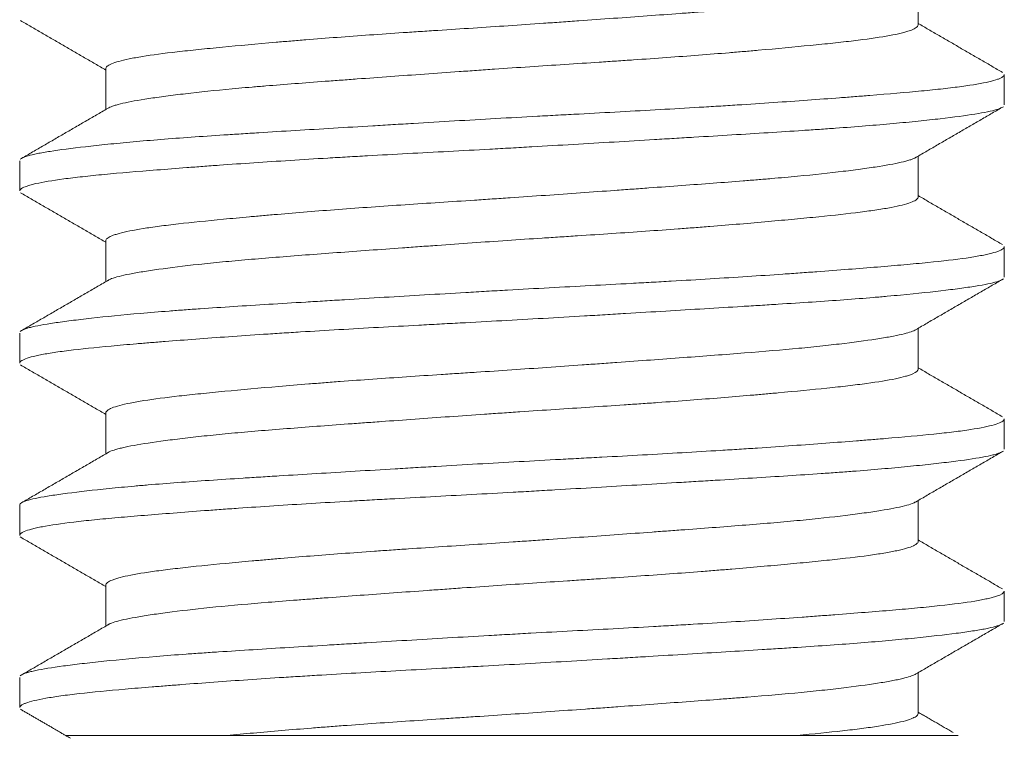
# Model space of a CAD drawing. Header units: millimetres. Extents: x 25 to 1460, y 35 to 806.
# Tile 30 of 47: x 851.77 to 855.77, y 411.76 to 414.68. Entities that reach past the tile are written whole.
import ezdxf

# ---------------------------------------------------------------- set-up
doc = ezdxf.new("R2010")
doc.units = ezdxf.units.MM
doc.layers.add('1', color=7, linetype='Continuous', true_color=0xffffff)

msp = doc.modelspace()

# ---------------------------------------------------------------- linework, layer by layer
at = {"layer": '1', "color": 155, "linetype": 'Continuous', "lineweight": 18}
for p, q in [((855.4177, 414.6561), (855.4177, 414.8228)), ((852.1177, 414.479), (852.1177, 414.3125)), ((855.7677, 414.3317), (855.7677, 414.4536)), ((851.7677, 414.1041), (851.7677, 413.9816)), ((855.4177, 413.9559), (855.4177, 414.1228)), ((852.1177, 413.7795), (852.1177, 413.6125)), ((855.7677, 413.6311), (855.7677, 413.7538)), ((851.7677, 413.4036), (851.7677, 413.2815)), ((855.4177, 413.2559), (855.4177, 413.4228)), ((852.1177, 413.0793), (852.1177, 412.9125)), ((855.7677, 412.9317), (855.7677, 413.0539)), ((851.7677, 412.704), (851.7677, 412.5813)), ((855.4177, 412.5562), (855.4177, 412.7228)), ((851.7701, 412.5757), (851.7762, 412.571)), ((852.1177, 412.3793), (852.1177, 412.2125)), ((855.7677, 412.2313), (855.7677, 412.3536)), ((851.7677, 412.0037), (851.7677, 411.8817)), ((855.4177, 411.8558), (855.4177, 412.0228)), ((852.6105, 411.7676), (854.925, 411.7676))]:
    msp.add_line(p, q, dxfattribs=at)
for points, knots in [([(855.4087, 414.8176), (855.3991, 414.8115), (855.3818, 414.8056), (855.3444, 414.7965), (855.3222, 414.7918), (855.2954, 414.787), (855.2765, 414.7838), (855.2665, 414.7821), (855.2144, 414.7739), (855.1657, 414.7673), (855.0824, 414.7572), (855.0382, 414.7522), (854.9901, 414.7472), (854.9571, 414.7439), (854.9402, 414.7423), (854.8541, 414.7342), (854.7802, 414.728), (854.6621, 414.7186), (854.6011, 414.714), (854.5374, 414.7092), (854.4943, 414.706), (854.4725, 414.7044), (854.3629, 414.6963), (854.2728, 414.6898), (854.134, 414.6797), (854.0871, 414.6764), (854.0159, 414.6713), (853.992, 414.6696), (853.944, 414.6662), (853.92, 414.6645), (853.8002, 414.6561), (853.7047, 414.6497), (853.5619, 414.6404), (853.5144, 414.6373), (853.4432, 414.6326), (853.4195, 414.631), (853.3724, 414.6279), (853.3491, 414.6263), (853.2334, 414.6185), (853.144, 414.6122), (853.0144, 414.6024), (852.972, 414.5991), (852.9096, 414.5941), (852.889, 414.5924), (852.8486, 414.589), (852.8287, 414.5873), (852.7311, 414.5789), (852.6585, 414.5723), (852.5578, 414.5626), (852.5256, 414.5594), (852.4794, 414.5547), (852.4645, 414.5531), (852.4355, 414.5499), (852.4215, 414.5484), (852.3536, 414.5406), (852.3065, 414.5344), (852.2568, 414.5263), (852.2473, 414.5247), (852.2292, 414.5214), (852.2207, 414.5198), (852.1964, 414.5148), (852.1824, 414.5115), (852.1464, 414.5015), (852.1306, 414.4947), (852.121, 414.4864), (852.1196, 414.4847), (852.1181, 414.4817), (852.1178, 414.4804), (852.1177, 414.4791)], [0, 0, 0, 0, 0.055147, 0.055147, 0.083869, 0.098231, 0.098231, 0.112592, 0.112592, 0.170037, 0.170037, 0.198759, 0.21312, 0.21312, 0.227482, 0.227482, 0.284926, 0.284926, 0.313649, 0.32801, 0.32801, 0.342371, 0.342371, 0.399816, 0.399816, 0.428539, 0.428539, 0.4429, 0.4429, 0.457261, 0.457261, 0.514706, 0.514706, 0.543428, 0.543428, 0.55779, 0.55779, 0.572151, 0.572151, 0.629596, 0.629596, 0.658318, 0.658318, 0.672679, 0.672679, 0.68704, 0.68704, 0.744485, 0.744485, 0.773208, 0.773208, 0.787569, 0.787569, 0.80193, 0.80193, 0.859375, 0.859375, 0.873736, 0.873736, 0.888097, 0.888097, 0.91682, 0.91682, 0.974265, 0.974265, 0.988626, 0.988626, 1, 1, 1, 1]), ([(852.1277, 414.3183), (852.1294, 414.3193), (852.1313, 414.3203), (852.1367, 414.3229), (852.1405, 414.3244), (852.1492, 414.3275), (852.1541, 414.3291), (852.1701, 414.3337), (852.1827, 414.3368), (852.2265, 414.3462), (852.2634, 414.3526), (852.3195, 414.3609), (852.3312, 414.3625), (852.3554, 414.3658), (852.3679, 414.3675), (852.4067, 414.3725), (852.4342, 414.3758), (852.5215, 414.3858), (852.5861, 414.3924), (852.6752, 414.4004), (852.6934, 414.402), (852.7302, 414.4051), (852.7489, 414.4067), (852.8059, 414.4113), (852.884, 414.4175), (852.9871, 414.4253), (853.0515, 414.4301), (853.095, 414.4333), (853.1171, 414.4349), (853.2284, 414.4431), (853.3194, 414.4496), (853.4586, 414.4596), (853.5289, 414.4647), (853.6003, 414.4697), (853.6481, 414.4731), (853.6722, 414.4747), (853.7923, 414.483), (853.8875, 414.4893), (854.0289, 414.4986), (854.0993, 414.5032), (854.1691, 414.5078), (854.2156, 414.511), (854.2388, 414.5125), (854.3534, 414.5204), (854.4414, 414.5268), (854.5681, 414.5366), (854.6301, 414.5415), (854.69, 414.5465), (854.7296, 414.5499), (854.749, 414.5516), (854.8444, 414.56), (854.9148, 414.5666), (855.0116, 414.5761), (855.0425, 414.5792), (855.1012, 414.5854), (855.1291, 414.5886), (855.2069, 414.598), (855.2513, 414.6042), (855.3067, 414.6138), (855.3233, 414.6171), (855.3454, 414.6221), (855.3523, 414.6237), (855.3651, 414.6271), (855.3709, 414.6288), (855.3976, 414.6372), (855.4106, 414.6439), (855.4171, 414.6525), (855.4178, 414.6545), (855.4177, 414.6566)], [0, 0, 0, 0, 0.009158, 0.009158, 0.023466, 0.023466, 0.037775, 0.037775, 0.066392, 0.066392, 0.123626, 0.123626, 0.137935, 0.137935, 0.152244, 0.152244, 0.180861, 0.180861, 0.238095, 0.238095, 0.252404, 0.252404, 0.266712, 0.266712, 0.29533, 0.323947, 0.338255, 0.338255, 0.352564, 0.352564, 0.409799, 0.409799, 0.438416, 0.452724, 0.452724, 0.467033, 0.467033, 0.524267, 0.524267, 0.552885, 0.567193, 0.567193, 0.581502, 0.581502, 0.638736, 0.638736, 0.667353, 0.681662, 0.681662, 0.695971, 0.695971, 0.753205, 0.753205, 0.781822, 0.781822, 0.81044, 0.81044, 0.867674, 0.867674, 0.896291, 0.896291, 0.9106, 0.9106, 0.924908, 0.924908, 0.982143, 0.982143, 1, 1, 1, 1]), ([(851.7751, 414.1136), (851.7808, 414.1172), (851.7897, 414.1206), (851.812, 414.1271), (851.8246, 414.13), (851.8472, 414.1346), (851.8553, 414.1361), (851.8727, 414.1392), (851.882, 414.1407), (851.9311, 414.1484), (851.9789, 414.1547), (852.063, 414.1644), (852.0931, 414.1677), (852.1415, 414.1726), (852.1582, 414.1742), (852.1925, 414.1775), (852.2102, 414.1792), (852.3007, 414.1874), (852.3795, 414.1937), (852.5073, 414.2028), (852.5515, 414.2058), (852.6203, 414.2103), (852.6436, 414.2118), (852.691, 414.2148), (852.7152, 414.2164), (852.8367, 414.224), (852.9376, 414.2301), (853.0946, 414.2395), (853.1479, 414.2428), (853.2292, 414.2476), (853.2565, 414.2493), (853.3116, 414.2526), (853.3394, 414.2542), (853.4781, 414.2625), (853.5898, 414.2691), (853.7581, 414.2787), (853.8144, 414.2818), (853.8991, 414.2864), (853.9273, 414.288), (853.9839, 414.291), (854.0122, 414.2925), (854.1525, 414.3), (854.2622, 414.3059), (854.4229, 414.315), (854.4758, 414.3181), (854.5542, 414.3228), (854.5802, 414.3243), (854.6318, 414.3275), (854.6574, 414.3291), (854.7833, 414.3372), (854.8785, 414.3437), (855.0132, 414.3535), (855.0568, 414.3567), (855.12, 414.3616), (855.1408, 414.3632), (855.1815, 414.3664), (855.2015, 414.368), (855.2988, 414.3758), (855.3688, 414.3817), (855.4624, 414.3907), (855.4916, 414.3937), (855.5326, 414.3983), (855.5457, 414.3998), (855.5711, 414.4029), (855.5832, 414.4045), (855.6408, 414.4123), (855.6776, 414.4187), (855.7193, 414.4285), (855.731, 414.4318), (855.745, 414.4367), (855.7491, 414.4384), (855.756, 414.4417), (855.7589, 414.4434), (855.7658, 414.4483), (855.7679, 414.4514), (855.7677, 414.4545)], [0, 0, 0, 0, 0.032301, 0.032301, 0.059956, 0.059956, 0.073783, 0.073783, 0.087611, 0.087611, 0.14292, 0.14292, 0.170575, 0.170575, 0.184403, 0.184403, 0.19823, 0.19823, 0.25354, 0.25354, 0.281195, 0.281195, 0.295022, 0.295022, 0.30885, 0.30885, 0.364159, 0.364159, 0.391814, 0.391814, 0.405642, 0.405642, 0.419469, 0.419469, 0.474779, 0.474779, 0.502434, 0.502434, 0.516261, 0.516261, 0.530088, 0.530088, 0.585398, 0.585398, 0.613053, 0.613053, 0.626881, 0.626881, 0.640708, 0.640708, 0.696018, 0.696018, 0.723673, 0.723673, 0.7375, 0.7375, 0.751327, 0.751327, 0.806637, 0.806637, 0.834292, 0.834292, 0.848119, 0.848119, 0.861947, 0.861947, 0.917257, 0.917257, 0.944912, 0.944912, 0.958739, 0.958739, 0.972566, 0.972566, 1, 1, 1, 1]), ([(855.7588, 414.3208), (855.7536, 414.3178), (855.7462, 414.3149), (855.7265, 414.309), (855.714, 414.306), (855.6847, 414.2999), (855.6678, 414.2969), (855.6105, 414.2877), (855.5636, 414.2814), (855.48, 414.2717), (855.4497, 414.2684), (855.3858, 414.2618), (855.352, 414.2586), (855.2454, 414.2488), (855.1673, 414.2425), (855.0606, 414.2348), (855.0389, 414.2333), (854.9944, 414.2302), (854.9268, 414.2257), (854.8566, 414.2212), (854.7126, 414.2122), (854.6121, 414.2061), (854.4807, 414.1981), (854.4541, 414.1965), (854.4004, 414.1933), (854.3195, 414.1884), (854.2376, 414.1835), (854.0728, 414.1737), (853.9614, 414.1671), (853.82, 414.159), (853.7916, 414.1574), (853.7347, 414.1542), (853.6496, 414.1496), (853.5655, 414.145), (853.3984, 414.1361), (853.2885, 414.1302), (853.1533, 414.1226), (853.1263, 414.1211), (853.0726, 414.118), (852.9931, 414.1133), (852.9162, 414.1086), (852.7658, 414.099), (852.6701, 414.0925), (852.5563, 414.0843), (852.5338, 414.0827), (852.4895, 414.0794), (852.4678, 414.0777), (852.4042, 414.0729), (852.3635, 414.0697), (852.2468, 414.0604), (852.1761, 414.0544), (852.0967, 414.0469), (852.0812, 414.0454), (852.0513, 414.0423), (852.0081, 414.0378), (851.97, 414.0332), (851.9003, 414.0238), (851.8626, 414.0175), (851.8265, 414.0093), (851.8199, 414.0076), (851.8077, 414.0043), (851.7914, 413.9993), (851.7804, 413.9944), (851.7706, 413.9879), (851.768, 413.9847), (851.7677, 413.9816)], [0, 0, 0, 0, 0.027135, 0.027135, 0.054938, 0.054938, 0.08274, 0.08274, 0.138345, 0.138345, 0.166148, 0.166148, 0.19395, 0.19395, 0.249555, 0.249555, 0.263456, 0.263456, 0.277358, 0.30516, 0.30516, 0.360765, 0.360765, 0.374666, 0.374666, 0.388568, 0.41637, 0.41637, 0.471975, 0.471975, 0.485876, 0.485876, 0.499778, 0.52758, 0.52758, 0.583185, 0.583185, 0.597086, 0.597086, 0.610988, 0.63879, 0.63879, 0.694395, 0.694395, 0.708296, 0.708296, 0.722198, 0.722198, 0.75, 0.75, 0.805605, 0.805605, 0.819506, 0.819506, 0.833407, 0.86121, 0.86121, 0.916815, 0.916815, 0.930716, 0.930716, 0.944617, 0.97242, 0.97242, 1, 1, 1, 1]), ([(855.4076, 414.1169), (855.4034, 414.1144), (855.3944, 414.1104), (855.3819, 414.1064), (855.3712, 414.1032), (855.3653, 414.1017), (855.3334, 414.0938), (855.3001, 414.0875), (855.2388, 414.0777), (855.2165, 414.0744), (855.1801, 414.0694), (855.1674, 414.0678), (855.1412, 414.0644), (855.1277, 414.0627), (855.0582, 414.0543), (854.9963, 414.0476), (854.8944, 414.0379), (854.8589, 414.0348), (854.8032, 414.03), (854.7843, 414.0284), (854.7458, 414.0253), (854.7262, 414.0237), (854.6275, 414.0159), (854.5445, 414.0097), (854.4141, 414.0001), (854.3697, 413.9968), (854.3015, 413.9919), (854.2785, 413.9902), (854.2325, 413.9869), (854.2093, 413.9852), (854.0933, 413.9768), (853.9992, 413.9701), (853.8561, 413.9601), (853.8081, 413.9567), (853.7356, 413.9518), (853.7114, 413.9502), (853.6633, 413.947), (853.6393, 413.9454), (853.52, 413.9376), (853.426, 413.9315), (853.2873, 413.9221), (853.2415, 413.919), (853.1506, 413.9125), (853.1063, 413.9093), (852.9764, 413.8995), (852.8939, 413.8929), (852.7961, 413.8845), (852.7767, 413.8829), (852.7386, 413.8795), (852.7198, 413.8778), (852.6645, 413.8728), (852.6292, 413.8695), (852.5282, 413.8598), (852.4671, 413.8536), (852.3987, 413.8458), (852.3854, 413.8442), (852.3596, 413.8411), (852.3471, 413.8395), (852.3112, 413.8347), (852.2893, 413.8315), (852.2292, 413.8219), (852.1969, 413.8154), (852.1662, 413.807), (852.1606, 413.8053), (852.1503, 413.8019), (852.1457, 413.8002), (852.1334, 413.7952), (852.1274, 413.7918), (852.1196, 413.7853), (852.1177, 413.7821), (852.1177, 413.779)], [0, 0, 0, 0, 0.02279, 0.037178, 0.037178, 0.051565, 0.051565, 0.109116, 0.109116, 0.137891, 0.137891, 0.152279, 0.152279, 0.166667, 0.166667, 0.224217, 0.224217, 0.252993, 0.252993, 0.26738, 0.26738, 0.281768, 0.281768, 0.339319, 0.339319, 0.368094, 0.368094, 0.382482, 0.382482, 0.396869, 0.396869, 0.45442, 0.45442, 0.483195, 0.483195, 0.497583, 0.497583, 0.511971, 0.511971, 0.569521, 0.569521, 0.598297, 0.598297, 0.627072, 0.627072, 0.684622, 0.684622, 0.69901, 0.69901, 0.713398, 0.713398, 0.742173, 0.742173, 0.799724, 0.799724, 0.814111, 0.814111, 0.828499, 0.828499, 0.857274, 0.857274, 0.914825, 0.914825, 0.929213, 0.929213, 0.9436, 0.9436, 0.972376, 0.972376, 1, 1, 1, 1]), ([(852.1265, 413.6176), (852.1303, 413.62), (852.1352, 413.6223), (852.1575, 413.6309), (852.1815, 413.637), (852.222, 413.645), (852.2306, 413.6466), (852.2487, 413.6498), (852.2582, 413.6514), (852.2881, 413.6563), (852.3098, 413.6595), (852.3803, 413.6694), (852.4343, 413.6761), (852.511, 413.6844), (852.5267, 413.6861), (852.5588, 413.6894), (852.5752, 413.6911), (852.6254, 413.6959), (852.6951, 413.7022), (852.7701, 413.7084), (852.8477, 413.7146), (852.8879, 413.7178), (853.0125, 413.7272), (853.0985, 413.7336), (853.232, 413.7433), (853.2998, 413.7482), (853.3694, 413.7532), (853.4161, 413.7566), (853.4397, 413.7583), (853.5579, 413.7667), (853.6527, 413.7735), (853.7953, 413.7832), (853.8667, 413.7879), (853.9382, 413.7926), (853.9859, 413.7957), (854.0099, 413.7973), (854.1284, 413.8051), (854.2207, 413.8112), (854.3554, 413.8207), (854.4219, 413.8254), (854.4868, 413.8303), (854.5298, 413.8336), (854.5512, 413.8353), (854.6559, 413.8435), (854.7346, 413.8502), (854.8453, 413.8602), (854.881, 413.8635), (854.9326, 413.8684), (854.9495, 413.87), (854.9826, 413.8732), (854.9987, 413.8748), (855.0772, 413.8827), (855.1331, 413.8888), (855.2066, 413.8982), (855.2294, 413.9013), (855.2609, 413.9061), (855.271, 413.9077), (855.2903, 413.9109), (855.2993, 413.9126), (855.3423, 413.9207), (855.3685, 413.9273), (855.396, 413.9374), (855.4032, 413.9407), (855.4109, 413.9458), (855.4129, 413.9475), (855.416, 413.9508), (855.4169, 413.9525), (855.4176, 413.9549), (855.4177, 413.9556), (855.4177, 413.9564)], [0, 0, 0, 0, 0.021938, 0.021938, 0.079068, 0.079068, 0.09335, 0.09335, 0.107633, 0.107633, 0.136197, 0.136197, 0.193327, 0.193327, 0.20761, 0.20761, 0.221892, 0.221892, 0.250457, 0.279022, 0.279022, 0.307587, 0.307587, 0.364717, 0.364717, 0.393282, 0.407564, 0.407564, 0.421846, 0.421846, 0.478976, 0.478976, 0.507541, 0.521824, 0.521824, 0.536106, 0.536106, 0.593236, 0.593236, 0.621801, 0.636083, 0.636083, 0.650366, 0.650366, 0.707495, 0.707495, 0.73606, 0.73606, 0.750343, 0.750343, 0.764625, 0.764625, 0.821755, 0.821755, 0.85032, 0.85032, 0.864602, 0.864602, 0.878885, 0.878885, 0.936015, 0.936015, 0.96458, 0.96458, 0.978862, 0.978862, 0.993144, 0.993144, 1, 1, 1, 1]), ([(851.7756, 413.4139), (851.7777, 413.4152), (851.7801, 413.4164), (851.7864, 413.4191), (851.7905, 413.4206), (851.7999, 413.4236), (851.8052, 413.4251), (851.8345, 413.4326), (851.8671, 413.4386), (851.9292, 413.4479), (851.9521, 413.451), (851.9898, 413.4558), (852.0029, 413.4574), (852.0303, 413.4607), (852.0446, 413.4623), (852.1184, 413.4705), (852.1848, 413.4771), (852.2953, 413.4867), (852.334, 413.4899), (852.3947, 413.4946), (852.4154, 413.4962), (852.4578, 413.4993), (852.4795, 413.5008), (852.5893, 413.5084), (852.6821, 413.5143), (852.8285, 413.5234), (852.8786, 413.5265), (852.9554, 413.5311), (852.9814, 413.5327), (853.0339, 413.5359), (853.0605, 413.5375), (853.1938, 413.5455), (853.3024, 413.5521), (853.4681, 413.5619), (853.5239, 413.5652), (853.6082, 413.5701), (853.6364, 413.5717), (853.693, 413.575), (853.7215, 413.5766), (853.8633, 413.5846), (853.9755, 413.5905), (854.1418, 413.5995), (854.1969, 413.6024), (854.2791, 413.6069), (854.3064, 413.6084), (854.3608, 413.6115), (854.388, 413.613), (854.5222, 413.6207), (854.6251, 413.627), (854.773, 413.6366), (854.8213, 413.6398), (854.8919, 413.6447), (854.9152, 413.6464), (854.9613, 413.6497), (854.984, 413.6513), (855.0953, 413.6596), (855.1774, 413.666), (855.2902, 413.6751), (855.3261, 413.6781), (855.3773, 413.6827), (855.394, 413.6842), (855.4264, 413.6872), (855.4422, 413.6887), (855.518, 413.6963), (855.5699, 413.7024), (855.6348, 413.7118), (855.6543, 413.715), (855.6802, 413.7198), (855.6883, 413.7214), (855.7034, 413.7247), (855.7104, 413.7264), (855.7422, 413.7346), (855.758, 413.7413), (855.7669, 413.7501), (855.768, 413.7525), (855.7677, 413.7549)], [0, 0, 0, 0, 0.011283, 0.011283, 0.025111, 0.025111, 0.038938, 0.038938, 0.094248, 0.094248, 0.121903, 0.121903, 0.13573, 0.13573, 0.149558, 0.149558, 0.204867, 0.204867, 0.232522, 0.232522, 0.24635, 0.24635, 0.260177, 0.260177, 0.315487, 0.315487, 0.343142, 0.343142, 0.356969, 0.356969, 0.370796, 0.370796, 0.426106, 0.426106, 0.453761, 0.453761, 0.467588, 0.467588, 0.481416, 0.481416, 0.536726, 0.536726, 0.564381, 0.564381, 0.578208, 0.578208, 0.592035, 0.592035, 0.647345, 0.647345, 0.675, 0.675, 0.688827, 0.688827, 0.702655, 0.702655, 0.757965, 0.757965, 0.785619, 0.785619, 0.799447, 0.799447, 0.813274, 0.813274, 0.868584, 0.868584, 0.896239, 0.896239, 0.910066, 0.910066, 0.923894, 0.923894, 0.979204, 0.979204, 1, 1, 1, 1]), ([(855.7593, 413.6211), (855.7555, 413.6188), (855.7504, 413.6166), (855.7269, 413.6085), (855.7004, 413.6026), (855.6555, 413.5949), (855.6459, 413.5934), (855.6256, 413.5902), (855.5935, 413.5856), (855.5568, 413.5808), (855.4772, 413.5712), (855.416, 413.5647), (855.329, 413.5564), (855.3111, 413.5548), (855.2743, 413.5515), (855.2555, 413.5499), (855.198, 413.5451), (855.158, 413.5419), (855.0337, 413.5327), (854.9446, 413.5268), (854.8255, 413.5193), (854.8012, 413.5177), (854.7521, 413.5147), (854.6778, 413.5101), (854.6016, 413.5055), (854.4465, 413.4961), (854.3398, 413.4897), (854.202, 413.4814), (854.1741, 413.4797), (854.1183, 413.4764), (854.0346, 413.4714), (853.9506, 413.4665), (853.7825, 413.4568), (853.6702, 413.4507), (853.5293, 413.4431), (853.501, 413.4416), (853.4448, 413.4386), (853.361, 413.4341), (853.2789, 413.4296), (853.1167, 413.4206), (853.0115, 413.4145), (852.8835, 413.4065), (852.8581, 413.4049), (852.8078, 413.4017), (852.7336, 413.3968), (852.6626, 413.3919), (852.5249, 413.3821), (852.4387, 413.3756), (852.3382, 413.3677), (852.3184, 413.3661), (852.2798, 413.363), (852.2235, 413.3584), (852.1716, 413.3539), (852.0739, 413.3449), (852.0165, 413.3389), (851.9548, 413.3311), (851.943, 413.3296), (851.9204, 413.3264), (851.8884, 413.3217), (851.8616, 413.3168), (851.815, 413.3071), (851.7929, 413.3005), (851.7771, 413.2923), (851.7745, 413.2906), (851.7706, 413.2873), (851.7692, 413.2857), (851.768, 413.2832), (851.7678, 413.2822), (851.7677, 413.2813)], [0, 0, 0, 0, 0.020426, 0.020426, 0.075933, 0.075933, 0.089809, 0.089809, 0.103686, 0.131439, 0.131439, 0.186945, 0.186945, 0.200821, 0.200821, 0.214698, 0.214698, 0.242451, 0.242451, 0.297957, 0.297957, 0.311834, 0.311834, 0.32571, 0.353464, 0.353464, 0.40897, 0.40897, 0.422846, 0.422846, 0.436723, 0.464476, 0.464476, 0.519982, 0.519982, 0.533859, 0.533859, 0.547735, 0.575488, 0.575488, 0.630995, 0.630995, 0.644871, 0.644871, 0.658748, 0.686501, 0.686501, 0.742007, 0.742007, 0.755884, 0.755884, 0.76976, 0.797513, 0.797513, 0.85302, 0.85302, 0.866896, 0.866896, 0.880773, 0.908526, 0.908526, 0.964032, 0.964032, 0.977909, 0.977909, 0.991785, 0.991785, 1, 1, 1, 1]), ([(855.4082, 413.4173), (855.399, 413.4117), (855.3832, 413.4062), (855.3485, 413.3975), (855.334, 413.3943), (855.3091, 413.3895), (855.3003, 413.3879), (855.2818, 413.3847), (855.272, 413.383), (855.2211, 413.3749), (855.1732, 413.3683), (855.0908, 413.3582), (855.0615, 413.3549), (855.0148, 413.3498), (854.9988, 413.3481), (854.9662, 413.3448), (854.9496, 413.3432), (854.8647, 413.3351), (854.7915, 413.3289), (854.6737, 413.3196), (854.6331, 413.3164), (854.5492, 413.3101), (854.5064, 413.3069), (854.3761, 413.2973), (854.2864, 413.2907), (854.1706, 413.2824), (854.1473, 413.2807), (854.1002, 413.2773), (854.0765, 413.2756), (854.0051, 413.2705), (853.9574, 413.2671), (853.8144, 413.2571), (853.7189, 413.2507), (853.5994, 413.2428), (853.5755, 413.2413), (853.5276, 413.2381), (853.5037, 413.2366), (853.4324, 413.2319), (853.3855, 413.2288), (853.2469, 413.2194), (853.1572, 413.2131), (853.0484, 413.205), (853.0268, 413.2033), (852.9839, 413.2), (852.9627, 413.1983), (852.9001, 413.1933), (852.8597, 413.19), (852.7423, 413.1799), (852.6691, 413.1733), (852.567, 413.1635), (852.5342, 413.1603), (852.4724, 413.154), (852.4432, 413.1508), (852.3611, 413.1415), (852.3132, 413.1353), (852.2623, 413.1272), (852.2525, 413.1256), (852.234, 413.1223), (852.2253, 413.1207), (852.2007, 413.1158), (852.1863, 413.1125), (852.1492, 413.1025), (852.1325, 413.0957), (852.122, 413.0873), (852.1204, 413.0856), (852.1183, 413.0824), (852.1178, 413.0809), (852.1177, 413.0794)], [0, 0, 0, 0, 0.051565, 0.051565, 0.080341, 0.080341, 0.094728, 0.094728, 0.109116, 0.109116, 0.166667, 0.166667, 0.195442, 0.195442, 0.20983, 0.20983, 0.224217, 0.224217, 0.281768, 0.281768, 0.310543, 0.310543, 0.339319, 0.339319, 0.396869, 0.396869, 0.411257, 0.411257, 0.425645, 0.425645, 0.45442, 0.45442, 0.511971, 0.511971, 0.526358, 0.526358, 0.540746, 0.540746, 0.569521, 0.569521, 0.627072, 0.627072, 0.641459, 0.641459, 0.655847, 0.655847, 0.684622, 0.684622, 0.742173, 0.742173, 0.770948, 0.770948, 0.799724, 0.799724, 0.857274, 0.857274, 0.871662, 0.871662, 0.88605, 0.88605, 0.914825, 0.914825, 0.972376, 0.972376, 0.986763, 0.986763, 1, 1, 1, 1]), ([(852.127, 412.9179), (852.1325, 412.9213), (852.1405, 412.9246), (852.1557, 412.9296), (852.161, 412.9312), (852.1727, 412.9343), (852.179, 412.9358), (852.1993, 412.9405), (852.2148, 412.9437), (852.267, 412.9532), (852.3094, 412.9597), (852.3721, 412.9681), (852.3851, 412.9697), (852.4119, 412.9731), (852.4256, 412.9748), (852.4681, 412.9798), (852.498, 412.9831), (852.5608, 412.9897), (852.5938, 412.9929), (852.6628, 412.9993), (852.6988, 413.0025), (852.8117, 413.0119), (852.8911, 413.0181), (853.0162, 413.0275), (853.0802, 413.0322), (853.1465, 413.0371), (853.1912, 413.0403), (853.2138, 413.042), (853.3277, 413.0502), (853.4203, 413.0569), (853.5612, 413.067), (853.6321, 413.072), (853.7039, 413.0769), (853.7519, 413.0802), (853.7761, 413.0819), (853.8962, 413.0899), (853.9909, 413.096), (854.1309, 413.1053), (854.2004, 413.1099), (854.2691, 413.1146), (854.3147, 413.1178), (854.3374, 413.1194), (854.4494, 413.1274), (854.5349, 413.1339), (854.6573, 413.1438), (854.7169, 413.1488), (854.7743, 413.1538), (854.8121, 413.1572), (854.8306, 413.1588), (854.9211, 413.1672), (854.9873, 413.1735), (855.0774, 413.1829), (855.1059, 413.186), (855.1463, 413.1906), (855.1594, 413.1922), (855.1847, 413.1954), (855.1968, 413.1969), (855.2552, 413.2048), (855.2941, 413.2112), (855.3412, 413.221), (855.355, 413.2243), (855.3727, 413.2293), (855.3782, 413.231), (855.388, 413.2344), (855.3923, 413.2361), (855.411, 413.2442), (855.4181, 413.2506), (855.4177, 413.2568)], [0, 0, 0, 0, 0.031079, 0.031079, 0.045361, 0.045361, 0.059644, 0.059644, 0.088208, 0.088208, 0.145338, 0.145338, 0.159621, 0.159621, 0.173903, 0.173903, 0.202468, 0.202468, 0.231033, 0.231033, 0.259598, 0.259598, 0.316728, 0.316728, 0.345293, 0.359575, 0.359575, 0.373857, 0.373857, 0.430987, 0.430987, 0.459552, 0.473835, 0.473835, 0.488117, 0.488117, 0.545247, 0.545247, 0.573812, 0.588094, 0.588094, 0.602377, 0.602377, 0.659506, 0.659506, 0.688071, 0.702354, 0.702354, 0.716636, 0.716636, 0.773766, 0.773766, 0.802331, 0.802331, 0.816613, 0.816613, 0.830896, 0.830896, 0.888026, 0.888026, 0.91659, 0.91659, 0.930873, 0.930873, 0.945155, 0.945155, 1, 1, 1, 1]), ([(851.7678, 412.7048), (851.7678, 412.7054), (851.7679, 412.7059), (851.7687, 412.708), (851.7699, 412.7096), (851.7788, 412.7173), (851.7955, 412.7231), (851.8342, 412.7321), (851.8494, 412.7351), (851.8757, 412.7397), (851.885, 412.7412), (851.9049, 412.7443), (851.9155, 412.7459), (851.971, 412.7537), (852.0236, 412.7602), (852.1145, 412.7699), (852.1468, 412.7732), (852.1983, 412.7781), (852.2159, 412.7797), (852.2523, 412.783), (852.2711, 412.7846), (852.3668, 412.7927), (852.4495, 412.7988), (852.5823, 412.8078), (852.628, 412.8108), (852.6989, 412.8153), (852.7229, 412.8168), (852.7716, 412.8199), (852.7964, 412.8214), (852.9216, 412.8291), (853.0249, 412.8353), (853.1845, 412.845), (853.2385, 412.8482), (853.3207, 412.8531), (853.3483, 412.8548), (853.4038, 412.8581), (853.4319, 412.8597), (853.5722, 412.8681), (853.6844, 412.8746), (853.8528, 412.8839), (853.9089, 412.887), (853.9931, 412.8915), (854.0212, 412.893), (854.0773, 412.896), (854.1054, 412.8975), (854.2451, 412.905), (854.3535, 412.911), (854.5116, 412.9202), (854.5635, 412.9233), (854.6401, 412.928), (854.6654, 412.9296), (854.7157, 412.9329), (854.7407, 412.9345), (854.8638, 412.9426), (854.9561, 412.9492), (855.0859, 412.9589), (855.1276, 412.9622), (855.1881, 412.9669), (855.2078, 412.9685), (855.2466, 412.9716), (855.2656, 412.9731), (855.3582, 412.9808), (855.424, 412.9867), (855.5108, 412.9958), (855.5377, 412.9988), (855.575, 413.0034), (855.587, 413.005), (855.6098, 413.0081), (855.6207, 413.0097), (855.6723, 413.0177), (855.7041, 413.0242), (855.738, 413.034), (855.747, 413.0373), (855.757, 413.0423), (855.7598, 413.0439), (855.7641, 413.0472), (855.7657, 413.0488), (855.7675, 413.0519), (855.7678, 413.0533), (855.7677, 413.0547)], [0, 0, 0, 0, 0.004634, 0.004634, 0.018103, 0.018103, 0.071983, 0.071983, 0.098922, 0.098922, 0.112392, 0.112392, 0.125862, 0.125862, 0.179741, 0.179741, 0.206681, 0.206681, 0.220151, 0.220151, 0.233621, 0.233621, 0.2875, 0.2875, 0.31444, 0.31444, 0.327909, 0.327909, 0.341379, 0.341379, 0.395259, 0.395259, 0.422198, 0.422198, 0.435668, 0.435668, 0.449138, 0.449138, 0.503017, 0.503017, 0.529957, 0.529957, 0.543427, 0.543427, 0.556897, 0.556897, 0.610776, 0.610776, 0.637716, 0.637716, 0.651185, 0.651185, 0.664655, 0.664655, 0.718534, 0.718534, 0.745474, 0.745474, 0.758944, 0.758944, 0.772414, 0.772414, 0.826293, 0.826293, 0.853233, 0.853233, 0.866703, 0.866703, 0.880172, 0.880172, 0.934052, 0.934052, 0.960991, 0.960991, 0.974461, 0.974461, 0.987931, 0.987931, 1, 1, 1, 1]), ([(855.76, 412.9215), (855.7576, 412.92), (855.7545, 412.9185), (855.7472, 412.9155), (855.7429, 412.914), (855.7331, 412.911), (855.7168, 412.9065), (855.6953, 412.902), (855.6456, 412.8929), (855.6036, 412.8867), (855.5396, 412.8787), (855.5261, 412.8771), (855.4984, 412.8738), (855.4553, 412.869), (855.408, 412.8641), (855.3077, 412.8543), (855.2334, 412.8478), (855.131, 412.8399), (855.11, 412.8384), (855.0674, 412.8353), (855.0025, 412.8307), (854.9346, 412.8263), (854.7951, 412.8173), (854.697, 412.8113), (854.5678, 412.8034), (854.5416, 412.8018), (854.489, 412.7986), (854.4096, 412.7939), (854.329, 412.789), (854.1661, 412.7792), (854.0553, 412.7726), (853.914, 412.7644), (853.8856, 412.7628), (853.8289, 412.7595), (853.744, 412.7547), (853.6597, 412.7501), (853.4919, 412.7411), (853.3809, 412.7352), (853.2435, 412.7276), (853.2161, 412.7261), (853.1617, 412.7231), (853.081, 412.7185), (853.0026, 412.7138), (852.8489, 412.7044), (852.7504, 412.698), (852.6325, 412.6898), (852.6092, 412.6881), (852.5634, 412.6848), (852.496, 412.6799), (852.4324, 412.675), (852.3102, 412.6655), (852.2353, 412.6595), (852.1502, 412.6519), (852.1336, 412.6504), (852.1016, 412.6474), (852.0551, 412.6428), (852.0135, 412.6383), (851.9367, 412.6291), (851.8939, 412.6229), (851.8514, 412.6147), (851.8434, 412.6131), (851.8287, 412.6098), (851.8085, 412.6049), (851.7936, 412.5999), (851.7739, 412.5914), (851.7677, 412.5862), (851.7677, 412.5811)], [0, 0, 0, 0, 0.013741, 0.013741, 0.027593, 0.027593, 0.041445, 0.069149, 0.069149, 0.124557, 0.124557, 0.138409, 0.138409, 0.152261, 0.179965, 0.179965, 0.235372, 0.235372, 0.249224, 0.249224, 0.263076, 0.29078, 0.29078, 0.346188, 0.346188, 0.36004, 0.36004, 0.373892, 0.401596, 0.401596, 0.457004, 0.457004, 0.470855, 0.470855, 0.484707, 0.512411, 0.512411, 0.567819, 0.567819, 0.581671, 0.581671, 0.595523, 0.623227, 0.623227, 0.678635, 0.678635, 0.692487, 0.692487, 0.706339, 0.734043, 0.734043, 0.78945, 0.78945, 0.803302, 0.803302, 0.817154, 0.844858, 0.844858, 0.900266, 0.900266, 0.914118, 0.914118, 0.92797, 0.955674, 0.955674, 1, 1, 1, 1]), ([(855.4081, 412.7172), (855.4043, 412.7149), (855.3994, 412.7126), (855.3851, 412.7072), (855.3748, 412.7041), (855.3379, 412.6947), (855.3054, 412.6884), (855.2551, 412.6803), (855.2446, 412.6787), (855.2225, 412.6754), (855.2109, 412.6737), (855.1748, 412.6687), (855.149, 412.6653), (855.067, 412.6553), (855.0058, 412.6486), (854.9213, 412.6405), (854.904, 412.6389), (854.8685, 412.6357), (854.8503, 412.6341), (854.795, 412.6293), (854.7569, 412.6262), (854.6396, 412.6168), (854.557, 412.6106), (854.4484, 412.6026), (854.4264, 412.601), (854.3818, 412.5977), (854.3593, 412.5961), (854.2914, 412.5911), (854.2457, 412.5878), (854.1073, 412.5778), (854.0133, 412.5711), (853.8936, 412.5627), (853.8695, 412.561), (853.8212, 412.5577), (853.797, 412.556), (853.7248, 412.5511), (853.677, 412.5479), (853.5341, 412.5385), (853.4399, 412.5324), (853.3235, 412.5246), (853.3002, 412.523), (853.254, 412.5198), (853.2312, 412.5182), (853.1633, 412.5134), (853.119, 412.5102), (852.989, 412.5005), (852.906, 412.4939), (852.8069, 412.4855), (852.7873, 412.4838), (852.7489, 412.4804), (852.7301, 412.4787), (852.6748, 412.4737), (852.6394, 412.4704), (852.5377, 412.4607), (852.4758, 412.4545), (852.4062, 412.4466), (852.3926, 412.4451), (852.3665, 412.4419), (852.354, 412.4403), (852.3178, 412.4356), (852.2955, 412.4325), (852.2345, 412.4229), (852.2013, 412.4164), (852.1694, 412.4079), (852.1636, 412.4063), (852.153, 412.4029), (852.1482, 412.4012), (852.1355, 412.3961), (852.1226, 412.3894), (852.118, 412.3828), (852.1177, 412.3795), (852.1177, 412.3794), (852.1177, 412.3793)], [0, 0, 0, 0, 0.020948, 0.020948, 0.049724, 0.049724, 0.107274, 0.107274, 0.121662, 0.121662, 0.13605, 0.13605, 0.164825, 0.164825, 0.222376, 0.222376, 0.236763, 0.236763, 0.251151, 0.251151, 0.279926, 0.279926, 0.337477, 0.337477, 0.351865, 0.351865, 0.366252, 0.366252, 0.395028, 0.395028, 0.452578, 0.452578, 0.466966, 0.466966, 0.481354, 0.481354, 0.510129, 0.510129, 0.56768, 0.56768, 0.582067, 0.582067, 0.596455, 0.596455, 0.62523, 0.62523, 0.682781, 0.682781, 0.697169, 0.697169, 0.711556, 0.711556, 0.740331, 0.740331, 0.797882, 0.797882, 0.81227, 0.81227, 0.826657, 0.826657, 0.855433, 0.855433, 0.912983, 0.912983, 0.927371, 0.927371, 0.941759, 0.941759, 0.970534, 0.999309, 0.999309, 1, 1, 1, 1]), ([(852.1268, 412.2178), (852.1292, 412.2192), (852.132, 412.2207), (852.1422, 412.2253), (852.1512, 412.2283), (852.1841, 412.2376), (852.2139, 412.2438), (852.2614, 412.2519), (852.2714, 412.2536), (852.2923, 412.2568), (852.3031, 412.2585), (852.337, 412.2634), (852.3614, 412.2667), (852.4395, 412.2766), (852.4984, 412.2834), (852.6303, 412.2966), (852.7014, 412.3028), (852.8155, 412.3121), (852.8744, 412.3167), (852.9361, 412.3214), (852.9779, 412.3246), (852.9991, 412.3262), (853.1064, 412.3342), (853.1948, 412.3406), (853.3312, 412.3505), (853.4003, 412.3555), (853.4709, 412.3605), (853.5183, 412.3639), (853.5422, 412.3656), (853.6614, 412.374), (853.7566, 412.3806), (853.899, 412.39), (853.9702, 412.3947), (854.0412, 412.3994), (854.0885, 412.4025), (854.1122, 412.404), (854.2292, 412.4118), (854.3198, 412.418), (854.4513, 412.4276), (854.5159, 412.4325), (854.5789, 412.4375), (854.6205, 412.4408), (854.641, 412.4425), (854.7417, 412.4508), (854.8169, 412.4575), (854.9218, 412.4673), (854.9554, 412.4705), (855.0038, 412.4753), (855.0197, 412.4769), (855.0505, 412.4801), (855.0655, 412.4816), (855.138, 412.4894), (855.1889, 412.4956), (855.2546, 412.505), (855.2747, 412.5082), (855.3022, 412.5131), (855.3109, 412.5147), (855.3273, 412.518), (855.335, 412.5197), (855.3707, 412.5279), (855.3912, 412.5346), (855.4098, 412.5447), (855.414, 412.548), (855.4172, 412.553), (855.4177, 412.5546), (855.4177, 412.5564), (855.4177, 412.5565), (855.4177, 412.5566)], [0, 0, 0, 0, 0.013483, 0.013483, 0.042048, 0.042048, 0.099177, 0.099177, 0.11346, 0.11346, 0.127742, 0.127742, 0.156307, 0.156307, 0.213437, 0.213437, 0.270567, 0.270567, 0.299132, 0.313414, 0.313414, 0.327697, 0.327697, 0.384826, 0.384826, 0.413391, 0.427674, 0.427674, 0.441956, 0.441956, 0.499086, 0.499086, 0.527651, 0.541933, 0.541933, 0.556216, 0.556216, 0.613346, 0.613346, 0.64191, 0.656193, 0.656193, 0.670475, 0.670475, 0.727605, 0.727605, 0.75617, 0.75617, 0.770452, 0.770452, 0.784735, 0.784735, 0.841865, 0.841865, 0.87043, 0.87043, 0.884712, 0.884712, 0.898995, 0.898995, 0.956124, 0.956124, 0.984689, 0.984689, 0.998972, 0.998972, 1, 1, 1, 1]), ([(851.7759, 412.0141), (851.7807, 412.0169), (851.7877, 412.0198), (851.8016, 412.0241), (851.807, 412.0256), (851.8189, 412.0286), (851.8255, 412.0301), (851.8615, 412.0377), (851.8992, 412.0438), (851.9686, 412.0532), (851.9938, 412.0564), (852.035, 412.0612), (852.0493, 412.0628), (852.079, 412.0661), (852.0943, 412.0678), (852.1739, 412.076), (852.2447, 412.0826), (852.3611, 412.0921), (852.4016, 412.0952), (852.4649, 412.0998), (852.4865, 412.1013), (852.5305, 412.1043), (852.5529, 412.1058), (852.6671, 412.1134), (852.763, 412.1194), (852.9132, 412.1286), (852.9643, 412.1317), (853.0426, 412.1364), (853.069, 412.138), (853.1223, 412.1412), (853.1493, 412.1428), (853.2851, 412.151), (853.3951, 412.1576), (853.5621, 412.1674), (853.618, 412.1707), (853.7024, 412.1755), (853.7307, 412.1771), (853.7873, 412.1803), (853.8157, 412.1819), (853.9578, 412.1897), (854.0696, 412.1956), (854.2344, 412.2045), (854.2888, 412.2075), (854.3698, 412.212), (854.3967, 412.2135), (854.4502, 412.2166), (854.4768, 412.2182), (854.6091, 412.226), (854.7098, 412.2323), (854.8537, 412.2421), (854.9005, 412.2453), (854.9688, 412.2502), (854.9912, 412.2519), (855.0355, 412.2552), (855.0574, 412.2568), (855.1648, 412.265), (855.2432, 412.2712), (855.3499, 412.2802), (855.3837, 412.2832), (855.4316, 412.2877), (855.4471, 412.2892), (855.4772, 412.2922), (855.4918, 412.2938), (855.5621, 412.3014), (855.6093, 412.3076), (855.6667, 412.3171), (855.6837, 412.3204), (855.7058, 412.3253), (855.7125, 412.3269), (855.725, 412.3302), (855.7307, 412.3319), (855.756, 412.3402), (855.7665, 412.3468), (855.7677, 412.3535), (855.7677, 412.354), (855.7677, 412.3544)], [0, 0, 0, 0, 0.026374, 0.026374, 0.040226, 0.040226, 0.054078, 0.054078, 0.109486, 0.109486, 0.13719, 0.13719, 0.151042, 0.151042, 0.164894, 0.164894, 0.220301, 0.220301, 0.248005, 0.248005, 0.261857, 0.261857, 0.275709, 0.275709, 0.331117, 0.331117, 0.358821, 0.358821, 0.372673, 0.372673, 0.386525, 0.386525, 0.441933, 0.441933, 0.469637, 0.469637, 0.483488, 0.483488, 0.49734, 0.49734, 0.552748, 0.552748, 0.580452, 0.580452, 0.594304, 0.594304, 0.608156, 0.608156, 0.663564, 0.663564, 0.691268, 0.691268, 0.70512, 0.70512, 0.718972, 0.718972, 0.774379, 0.774379, 0.802083, 0.802083, 0.815935, 0.815935, 0.829787, 0.829787, 0.885195, 0.885195, 0.912899, 0.912899, 0.926751, 0.926751, 0.940603, 0.940603, 0.996011, 0.996011, 1, 1, 1, 1]), ([(855.7596, 412.2212), (855.7586, 412.2206), (855.7575, 412.22), (855.7444, 412.2135), (855.7232, 412.2076), (855.6845, 412.2), (855.6762, 412.1985), (855.6584, 412.1954), (855.6302, 412.1908), (855.5971, 412.1861), (855.5246, 412.1766), (855.4679, 412.1702), (855.3861, 412.1619), (855.3692, 412.1603), (855.3346, 412.157), (855.2814, 412.152), (855.2245, 412.1472), (855.1056, 412.1378), (855.0199, 412.1319), (854.9041, 412.1243), (854.8806, 412.1228), (854.833, 412.1197), (854.7609, 412.1152), (854.6866, 412.1106), (854.5349, 412.1014), (854.4298, 412.0951), (854.2933, 412.0869), (854.2658, 412.0852), (854.2107, 412.0819), (854.1279, 412.077), (854.0446, 412.072), (853.8772, 412.0622), (853.7647, 412.0558), (853.6229, 412.0481), (853.5945, 412.0466), (853.5381, 412.0436), (853.454, 412.0391), (853.3711, 412.0346), (853.207, 412.0257), (853.0999, 412.0196), (852.9689, 412.0118), (852.9428, 412.0102), (852.8915, 412.007), (852.8156, 412.0022), (852.7426, 411.9974), (852.6005, 411.9876), (852.5109, 411.9811), (852.4055, 411.9729), (852.3848, 411.9713), (852.3444, 411.9681), (852.2853, 411.9635), (852.2304, 411.9589), (852.1263, 411.9499), (852.0643, 411.944), (851.9966, 411.9363), (851.9835, 411.9347), (851.9586, 411.9316), (851.923, 411.927), (851.8925, 411.9222), (851.8382, 411.9126), (851.811, 411.9061), (851.7885, 411.8978), (851.7846, 411.8961), (851.778, 411.8928), (851.7708, 411.8884), (851.7679, 411.8841), (851.7677, 411.8814)], [0, 0, 0, 0, 0.005329, 0.005329, 0.060835, 0.060835, 0.074711, 0.074711, 0.088588, 0.116341, 0.116341, 0.171847, 0.171847, 0.185724, 0.185724, 0.1996, 0.227353, 0.227353, 0.28286, 0.28286, 0.296736, 0.296736, 0.310613, 0.338366, 0.338366, 0.393872, 0.393872, 0.407749, 0.407749, 0.421625, 0.449378, 0.449378, 0.504885, 0.504885, 0.518761, 0.518761, 0.532638, 0.560391, 0.560391, 0.615897, 0.615897, 0.629774, 0.629774, 0.64365, 0.671403, 0.671403, 0.726909, 0.726909, 0.740786, 0.740786, 0.754663, 0.782416, 0.782416, 0.837922, 0.837922, 0.851798, 0.851798, 0.865675, 0.893428, 0.893428, 0.948934, 0.948934, 0.962811, 0.962811, 0.976687, 1, 1, 1, 1]), ([(855.4087, 412.0176), (855.4001, 412.0122), (855.3854, 412.0069), (855.3584, 411.9999), (855.3518, 411.9983), (855.3376, 411.9952), (855.33, 411.9936), (855.3057, 411.9888), (855.2876, 411.9856), (855.2278, 411.9759), (855.1807, 411.9693), (855.1125, 411.9609), (855.0984, 411.9592), (855.0692, 411.9558), (855.0542, 411.9541), (855.0081, 411.9491), (854.976, 411.9458), (854.8753, 411.936), (854.8026, 411.9298), (854.7045, 411.922), (854.6845, 411.9204), (854.6439, 411.9173), (854.6234, 411.9157), (854.5611, 411.911), (854.5188, 411.9078), (854.3894, 411.8982), (854.2998, 411.8917), (854.1837, 411.8833), (854.1602, 411.8816), (854.1131, 411.8782), (854.0895, 411.8766), (854.0186, 411.8715), (853.9713, 411.8681), (853.8287, 411.8581), (853.733, 411.8516), (853.6127, 411.8437), (853.5886, 411.8421), (853.5407, 411.839), (853.5169, 411.8374), (853.4459, 411.8328), (853.3991, 411.8297), (853.2605, 411.8203), (853.1702, 411.814), (853.0603, 411.8059), (853.0385, 411.8042), (852.9956, 411.8009), (852.9745, 411.7993), (852.9119, 411.7943), (852.8309, 411.7876), (852.7547, 411.7809), (852.6808, 411.7743), (852.645, 411.7709), (852.6105, 411.7676)], [0, 0, 0, 0, 0.067164, 0.067164, 0.086598, 0.086598, 0.106032, 0.106032, 0.1449, 0.1449, 0.222637, 0.222637, 0.242071, 0.242071, 0.261505, 0.261505, 0.300373, 0.300373, 0.378109, 0.378109, 0.397544, 0.397544, 0.416978, 0.416978, 0.455846, 0.455846, 0.533582, 0.533582, 0.553016, 0.553016, 0.57245, 0.57245, 0.611318, 0.611318, 0.689055, 0.689055, 0.708489, 0.708489, 0.727923, 0.727923, 0.766791, 0.766791, 0.844527, 0.844527, 0.863961, 0.863961, 0.883396, 0.883396, 0.922264, 0.961132, 0.961132, 1, 1, 1, 1]), ([(854.925, 411.7676), (854.9933, 411.7741), (855.055, 411.7803), (855.138, 411.7896), (855.1641, 411.7927), (855.2007, 411.7974), (855.2125, 411.799), (855.2351, 411.8022), (855.2459, 411.8038), (855.2975, 411.8118), (855.331, 411.8182), (855.3695, 411.8282), (855.3803, 411.8315), (855.3937, 411.8366), (855.3976, 411.8383), (855.4044, 411.8417), (855.4073, 411.8434), (855.4151, 411.8489), (855.4178, 411.8527), (855.4177, 411.8564)], [0, 0, 0, 0, 0.218531, 0.218531, 0.327797, 0.327797, 0.38243, 0.38243, 0.437063, 0.437063, 0.655594, 0.655594, 0.76486, 0.76486, 0.819493, 0.819493, 0.874126, 0.874126, 1, 1, 1, 1]), ([(852.6105, 411.7676), (852.583, 411.7676), (852.5562, 411.7676), (852.5169, 411.7676), (852.5039, 411.7676), (852.4784, 411.7676), (852.4659, 411.7676), (852.4046, 411.7676), (852.359, 411.7676), (852.2747, 411.7676), (852.2358, 411.7676), (852.1825, 411.7676), (852.1656, 411.7676), (852.1334, 411.7676), (852.1183, 411.7676), (852.0761, 411.7676), (852.0275, 411.7676), (851.9945, 411.7676), (851.9789, 411.7676), (851.976, 411.7676), (851.9708, 411.7676), (851.9685, 411.7676), (851.9622, 411.7676), (851.9592, 411.7676), (851.9553, 411.7676), (851.9544, 411.7676), (851.9544, 411.7676)], [0, 0, 0, 0, 0.06691, 0.06691, 0.100366, 0.100366, 0.133821, 0.133821, 0.267642, 0.267642, 0.401463, 0.401463, 0.468373, 0.468373, 0.535284, 0.535284, 0.669105, 0.802926, 0.802926, 0.836381, 0.836381, 0.869836, 0.869836, 0.936747, 0.936747, 1, 1, 1, 1]), ([(855.5808, 411.7676), (855.5804, 411.7676), (855.5796, 411.7676), (855.5764, 411.7676), (855.5734, 411.7676), (855.5673, 411.7676), (855.5649, 411.7676), (855.5598, 411.7676), (855.5569, 411.7676), (855.5414, 411.7676), (855.5084, 411.7676), (855.46, 411.7676), (855.4177, 411.7676), (855.4027, 411.7676), (855.3705, 411.7676), (855.3536, 411.7676), (855.3003, 411.7676), (855.2614, 411.7676), (855.177, 411.7676), (855.1315, 411.7676), (855.0701, 411.7676), (855.0576, 411.7676), (855.0321, 411.7676), (855.0191, 411.7676), (854.9797, 411.7676), (854.9527, 411.7676), (854.925, 411.7676)], [0, 0, 0, 0, 0.044319, 0.044319, 0.112582, 0.112582, 0.146713, 0.146713, 0.180845, 0.180845, 0.317371, 0.453896, 0.453896, 0.522159, 0.522159, 0.590422, 0.590422, 0.726948, 0.726948, 0.863474, 0.863474, 0.897606, 0.897606, 0.931737, 0.931737, 1, 1, 1, 1])]:
    msp.add_open_spline(points, degree=3, knots=knots, dxfattribs=at)
for points, degree in [([(851.7713, 414.6739), (851.9445, 414.5734), (852.1177, 414.4728)], 2), ([(855.7608, 414.4632), (855.5892, 414.5627), (855.4177, 414.6624)], 2), ([(852.1301, 414.3197), (851.9499, 414.215), (851.7697, 414.1105)], 2), ([(855.4039, 414.1147), (855.5839, 414.2194), (855.7641, 414.3238)], 2), ([(851.7713, 413.9739), (851.9445, 413.8734), (852.1177, 413.7728)], 2), ([(855.7608, 413.7632), (855.5892, 413.8627), (855.4177, 413.9624)], 2), ([(855.4039, 413.4147), (855.5839, 413.5194), (855.7641, 413.6238)], 2), ([(852.1301, 413.6197), (851.9499, 413.515), (851.7697, 413.4105)], 2), ([(851.7713, 413.2739), (851.9445, 413.1734), (852.1177, 413.0728)], 2), ([(855.7608, 413.0632), (855.5892, 413.1627), (855.4177, 413.2624)], 2), ([(852.1302, 412.9197), (851.95, 412.815), (851.7697, 412.7105)], 2), ([(855.4039, 412.7147), (855.5841, 412.8194), (855.7644, 412.924)], 2), ([(851.7713, 412.5739), (851.9445, 412.4734), (852.1177, 412.3728)], 2), ([(855.7608, 412.3632), (855.5892, 412.4627), (855.4177, 412.5624)], 2), ([(855.4041, 412.0149), (855.5842, 412.1195), (855.7644, 412.224)], 2), ([(852.1302, 412.2197), (851.95, 412.115), (851.7698, 412.0105)], 2), ([(851.7713, 411.8739), (851.8729, 411.815), (851.9744, 411.756)], 2), ([(855.5598, 411.7798), (855.4177, 411.8624)], 1)]:
    msp.add_open_spline(points, degree=degree, dxfattribs=at)

doc.saveas('drawing.dxf')
